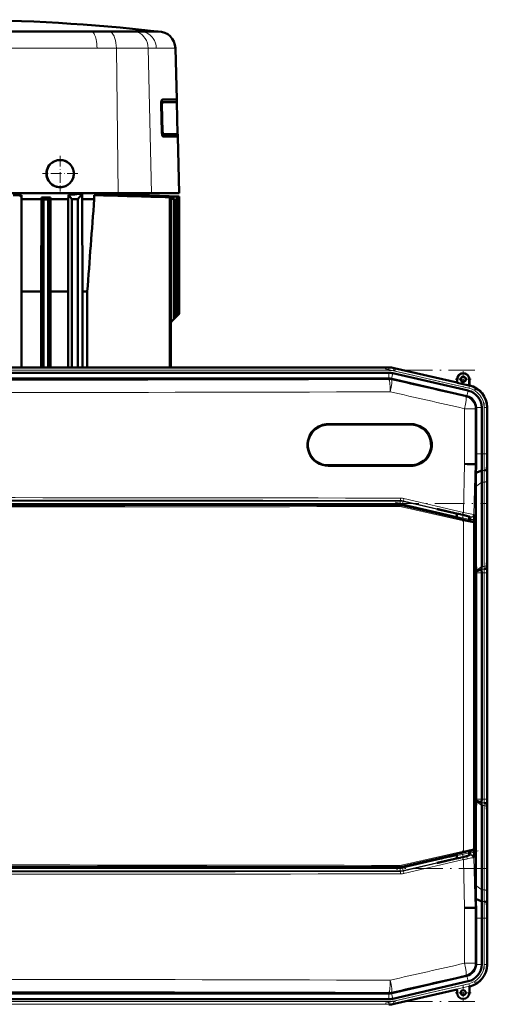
# Model space of a CAD drawing. Extents: x -1351 to 1763, y -1300 to 640.
# Tile 35 of 90: x -1043 to -853, y 241 to 640. Entities that reach past the tile are written whole.
import ezdxf

# ---------------------------------------------------------------- set-up
doc = ezdxf.new("R2010")
doc.units = 0
doc.linetypes.add('DASHDOT', pattern=[18.5, 12, -3, 0.5, -3])

msp = doc.modelspace()

# ---------------------------------------------------------------- linework, layer by layer
at = {"color": 7, "lineweight": 50}
for p, q in [((-987.68, 635.62), (-1067.63, 635.62)), ((-1014.29, 635.62), (-1051.87, 635.62)), ((-1007.26, 635.62), (-1014.29, 635.62)), ((-1003.59, 635.62), (-1007.26, 635.62)), ((-1001.4, 635.62), (-1003.59, 635.62)), ((-1001.38, 635.62), (-1001.4, 635.62)), ((-997.48, 635.62), (-1001.38, 635.62)), ((-994.56, 635.62), (-997.48, 635.62)), ((-989.6, 635.62), (-994.56, 635.62)), ((-988.98, 635.62), (-989.6, 635.62)), ((-987.17, 635.62), (-988.98, 635.62)), ((-987.63, 635.62), (-987.68, 635.62)), ((-979.63, 607.94), (-980.17, 628.8)), ((-985.43, 607.94), (-985.48, 607.94)), ((-979.62, 607.94), (-985.43, 607.94)), ((-979.62, 607.94), (-979.59, 606.94)), ((-985.99, 605.94), (-985.69, 594.94)), ((-985.65, 594.94), (-985.94, 605.94)), ((-985.37, 594.94), (-985.65, 605.94)), ((-979.74, 606.94), (-985.4, 606.94)), ((-979.59, 606.94), (-979.74, 606.94)), ((-979.26, 593.94), (-979.6, 606.94)), ((-985.07, 592.94), (-985.04, 592.94)), ((-979.4, 593.94), (-985.06, 593.94)), ((-979.22, 592.94), (-985.04, 592.94)), ((-979.25, 593.94), (-979.4, 593.94)), ((-979.25, 593.94), (-979.22, 592.94)), ((-978.63, 569.94), (-979.23, 592.94)), ((-1026.96, 583.47), (-1026.93, 583.47)), ((-1003.44, 569.94), (-1067.63, 569.94)), ((-1046.03, 569.19), (-1042.7, 569.19)), ((-1042.7, 569.19), (-1042.7, 567.54)), ((-1042.7, 567.54), (-1034.53, 567.54)), ((-1042.7, 563.79), (-1042.7, 567.54)), ((-1034.6, 530.04), (-1034.53, 567.54)), ((-1034.53, 568.19), (-1030.93, 568.19)), ((-1034.53, 568.19), (-1034.53, 567.54)), ((-1033.76, 567.48), (-1033.76, 499.29)), ((-1033.76, 567.48), (-1031.76, 567.46)), ((-1031.76, 567.46), (-1031.76, 499.29)), ((-1030.93, 568.19), (-1030.93, 567.54)), ((-1030.84, 530.04), (-1030.93, 567.54)), ((-1030.93, 567.54), (-1023.64, 567.54)), ((-1023.61, 569.37), (-1023.64, 567.22)), ((-1023.61, 569.37), (-1022.23, 567.54)), ((-1022.23, 567.54), (-1019.73, 567.54)), ((-1022.23, 499.29), (-1022.23, 567.54)), ((-1021.2, 569.5), (-1021.13, 569.5)), ((-1020.93, 569.52), (-1020.81, 569.58)), ((-1020.84, 569.94), (-1020.81, 569.58)), ((-1018.08, 569.75), (-1019.73, 567.54)), ((-1019.73, 499.29), (-1019.73, 567.54)), ((-1018.08, 567.54), (-1018.08, 569.75)), ((-1018.08, 567.54), (-1013.14, 567.54)), ((-1017.92, 530.04), (-1018.08, 567.54)), ((-1013.14, 569.19), (-1009.79, 569.19)), ((-1013.14, 569.19), (-1013.14, 567.54)), ((-1004.53, 569.19), (-1004.53, 569.04)), ((-1004.53, 569.19), (-1002.57, 569.19)), ((-995.36, 569.94), (-1003.44, 569.94)), ((-999.02, 569.19), (-997.9, 569.19)), ((-999.02, 569.19), (-999.02, 569.08)), ((-979.46, 568.57), (-997.9, 569.19)), ((-995.84, 569.19), (-995.33, 569.19)), ((-978.9, 568.61), (-995.84, 569.19)), ((-995.84, 569.19), (-995.84, 569.12)), ((-989.85, 569.94), (-995.36, 569.94)), ((-978.82, 568.62), (-995.33, 569.19)), ((-994.65, 569.19), (-994.63, 569.19)), ((-978.63, 568.63), (-994.65, 569.19)), ((-994.65, 569.19), (-994.65, 569.17)), ((-994.63, 569.94), (-994.63, 569.19)), ((-994.63, 569.19), (-978.63, 568.63)), ((-978.63, 569.94), (-989.85, 569.94)), ((-982.1, 568.36), (-982.42, 568.34)), ((-982.42, 568.34), (-982.42, 499.29)), ((-982.1, 568.36), (-982.1, 499.29)), ((-982.1, 567.69), (-980.55, 567.63)), ((-982.1, 567.68), (-980.78, 567.63)), ((-980.55, 567.63), (-980.78, 567.63)), ((-980.78, 567.63), (-980.78, 518.89)), ((-980.55, 567.63), (-980.55, 519.12)), ((-979.61, 568.55), (-979.46, 568.57)), ((-979.61, 568.55), (-979.61, 520.06)), ((-979.46, 568.57), (-979.46, 520.21)), ((-978.82, 568.62), (-978.9, 568.61)), ((-978.9, 568.61), (-978.9, 520.77)), ((-978.82, 568.62), (-978.82, 520.85)), ((-978.63, 568.63), (-978.63, 568.63)), ((-978.63, 568.63), (-978.63, 521.04)), ((-978.63, 568.63), (-978.63, 521.04)), ((-1042.7, 563.79), (-1042.7, 499.29)), ((-1023.64, 567.22), (-1023.77, 530.04)), ((-1042.7, 530.04), (-1034.6, 530.04)), ((-1034.6, 530.04), (-1034.6, 499.29)), ((-1030.84, 530.04), (-1023.77, 530.04)), ((-1030.84, 530.04), (-1030.84, 499.29)), ((-1023.77, 499.29), (-1023.77, 530.04)), ((-1017.92, 530.04), (-1015.94, 530.04)), ((-1017.92, 499.29), (-1017.92, 530.04)), ((-1015.94, 530.04), (-1015.94, 499.29)), ((-979.61, 520.06), (-980.55, 519.12)), ((-979.61, 520.06), (-979.46, 520.21)), ((-978.9, 520.77), (-979.46, 520.21)), ((-978.9, 520.77), (-978.82, 520.85)), ((-978.63, 521.04), (-978.82, 520.85)), ((-978.63, 521.04), (-978.63, 521.04)), ((-982.1, 517.07), (-982.1, 499.29)), ((-980.78, 518.89), (-981.35, 518.32)), ((-980.78, 518.89), (-980.55, 519.12)), ((-893.5, 499.29), (-1241.56, 499.29)), ((-908.5, 499.29), (-1221.29, 499.29)), ((-908.5, 497.11), (-1221.29, 497.11)), ((-908.5, 499.29), (-893.5, 499.29)), ((-908.5, 497.11), (-893.5, 497.11)), ((-891.91, 496.92), (-861.34, 489.87)), ((-891.42, 499.05), (-865.85, 493.15)), ((-891.42, 499.05), (-865.85, 493.15)), ((-1241.54, 494.82), (-893.53, 494.82)), ((-893.53, 494.82), (-893.5, 494.82)), ((-862.03, 487.68), (-892.4, 494.69)), ((-865.85, 493.15), (-865.85, 494.49)), ((-865.78, 493.06), (-865.85, 493.15)), ((-865.78, 493.06), (-865.78, 494.49)), ((-865.78, 493.06), (-860.92, 491.94)), ((-860.92, 494.49), (-860.92, 491.94)), ((-860.92, 491.94), (-860.85, 491.99)), ((-860.85, 494.49), (-860.85, 491.99)), ((-860.85, 491.99), (-860.65, 491.95)), ((-858.15, 482.81), (-858.16, 482.98)), ((-858.15, 482.81), (-858.15, 464.18)), ((-855.87, 482.98), (-855.87, 464.18)), ((-853.68, 483.19), (-853.68, 464.18)), ((-853.68, 482.98), (-853.68, 464.18)), ((-918.16, 476.08), (-884.66, 476.08)), ((-884.66, 459.58), (-918.16, 459.58)), ((-858.83, 460.05), (-858.48, 460.05)), ((-858.14, 460.04), (-858.48, 460.05)), ((-853.66, 460.04), (-853.83, 457.85)), ((-855.83, 457.45), (-858.21, 456.46)), ((-853.68, 457.11), (-853.68, 422.97)), ((-853.68, 457.11), (-853.68, 422.97)), ((-855.87, 452.69), (-855.87, 418.55)), ((-858.25, 420.04), (-858.25, 451)), ((-889.42, 443.57), (-1245.63, 443.57)), ((-888.3, 443.44), (-865.97, 438.29)), ((-866.73, 440.11), (-873.98, 441.79)), ((-873.59, 441.79), (-873.98, 441.79)), ((-873.59, 441.79), (-866.73, 440.21)), ((-866.73, 440.21), (-865.32, 439.87)), ((-866.73, 440.11), (-866.73, 440.21)), ((-865.97, 439.94), (-866.73, 440.11)), ((-865.97, 440.03), (-865.97, 438.21)), ((-865.32, 439.87), (-864.61, 439.71)), ((-864.61, 439.71), (-864.47, 439.68)), ((-864.47, 439.68), (-863.48, 439.46)), ((-860.98, 438.85), (-860.98, 437.06)), ((-860.98, 437.14), (-860.87, 437.11)), ((-860.87, 437.11), (-860.3, 436.96)), ((-860.3, 436.96), (-859.28, 436.73)), ((-858.91, 437.77), (-858.94, 436.46)), ((-858.89, 436.24), (-858.89, 303.86)), ((-858.89, 420.05), (-858.25, 420.04)), ((-858.17, 416.92), (-858.25, 420.04)), ((-853.7, 420.04), (-853.88, 417.85)), ((-858.16, 416.5), (-858.17, 416.92)), ((-855.87, 417.45), (-858.16, 416.5)), ((-858.15, 415.9), (-858.16, 416.5)), ((-858.15, 324.18), (-858.15, 415.9)), ((-855.87, 415.9), (-855.87, 324.18)), ((-853.68, 415.9), (-853.68, 324.18)), ((-853.68, 415.9), (-853.68, 324.18)), ((-858.15, 324.18), (-858.16, 323.58)), ((-858.89, 320.03), (-858.25, 320.04)), ((-858.17, 323.16), (-858.25, 320.04)), ((-858.25, 320.04), (-858.25, 289.07)), ((-858.16, 323.58), (-858.17, 323.16)), ((-855.87, 322.63), (-858.16, 323.58)), ((-855.87, 287.39), (-855.87, 321.53)), ((-853.7, 320.04), (-853.88, 322.23)), ((-853.68, 282.97), (-853.68, 317.11)), ((-853.68, 282.97), (-853.68, 317.11)), ((-858.91, 302.31), (-858.94, 303.64)), ((-865.97, 301.81), (-888.3, 296.65)), ((-866.73, 299.96), (-873.98, 298.29)), ((-873.59, 298.29), (-866.73, 299.87)), ((-866.73, 299.87), (-865.32, 300.2)), ((-865.97, 300.14), (-866.73, 299.96)), ((-866.73, 299.96), (-866.73, 299.87)), ((-865.97, 301.88), (-865.97, 300.05)), ((-865.32, 300.2), (-864.61, 300.37)), ((-864.61, 300.37), (-864.47, 300.39)), ((-864.47, 300.39), (-863.48, 300.62)), ((-860.98, 301.23), (-860.98, 303.03)), ((-860.87, 302.98), (-860.98, 302.96)), ((-860.3, 303.13), (-860.87, 302.98)), ((-859.28, 303.37), (-860.3, 303.13)), ((-1245.63, 296.52), (-889.42, 296.52)), ((-873.59, 298.29), (-873.98, 298.29)), ((-858.48, 280.03), (-858.83, 280.02)), ((-858.14, 280.04), (-858.48, 280.03)), ((-855.83, 282.63), (-858.21, 283.62)), ((-858.21, 283.62), (-858.18, 281.85)), ((-858.18, 281.85), (-858.14, 280.04)), ((-853.66, 280.04), (-853.83, 282.23)), ((-858.15, 257.27), (-858.15, 275.9)), ((-855.87, 257.1), (-855.87, 275.9)), ((-853.68, 256.89), (-853.68, 275.9)), ((-853.68, 257.09), (-853.68, 275.9)), ((-858.15, 257.27), (-858.16, 257.1)), ((-862.03, 252.4), (-892.4, 245.39)), ((-891.91, 243.15), (-861.34, 250.21)), ((-860.85, 248.08), (-860.65, 248.13)), ((-860.85, 245.58), (-860.85, 248.08)), ((-1241.54, 245.26), (-893.53, 245.26)), ((-893.53, 245.26), (-893.5, 245.26)), ((-891.42, 241.03), (-865.85, 246.93)), ((-865.85, 246.93), (-865.85, 245.58)), ((-908.5, 242.97), (-1221.29, 242.97)), ((-908.5, 242.97), (-893.5, 242.97))]:
    msp.add_line(p, q, dxfattribs=at)
at = {"color": 7, "lineweight": 18}
for p, q in [((-1012, 628.8), (-1051.38, 628.8)), ((-1004.13, 628.8), (-1012, 628.8)), ((-996.45, 628.8), (-1004.13, 628.8)), ((-1004.13, 628.8), (-1003.44, 569.94)), ((-996.4, 628.8), (-996.45, 628.8)), ((-991.22, 628.8), (-996.4, 628.8)), ((-987.95, 628.8), (-991.22, 628.8)), ((-991.22, 628.8), (-989.85, 569.94)), ((-980.17, 628.8), (-987.95, 628.8)), ((-985.99, 605.94), (-985.94, 605.94)), ((-985.65, 594.94), (-985.69, 594.94)), ((-1021.3, 569.94), (-1021.3, 569.5)), ((-1020.93, 569.52), (-1020.93, 569.94)), ((-984.19, 568.6), (-984.45, 568.58)), ((-1241.56, 499.1), (-893.5, 499.1)), ((-1241.56, 498.11), (-893.5, 498.11)), ((-893.5, 499.1), (-893.5, 499.29)), ((-893.5, 499.1), (-893.5, 498.11)), ((-893.5, 494.82), (-893.5, 497.11)), ((-892.43, 494.69), (-891.91, 496.92)), ((-891.46, 498.87), (-891.69, 497.9)), ((-891.69, 497.9), (-861.06, 490.83)), ((-891.46, 498.87), (-891.42, 499.05)), ((-891.46, 498.87), (-860.84, 491.8)), ((-893.57, 494.39), (-893.53, 494.82)), ((-892.4, 494.69), (-892.45, 494.26)), ((-865.78, 494.49), (-865.85, 494.49)), ((-860.84, 491.8), (-861.06, 490.83)), ((-860.92, 494.49), (-860.85, 494.49)), ((-860.84, 491.8), (-860.65, 491.95)), ((-862.35, 487.42), (-862.03, 487.68)), ((-861.86, 487.63), (-861.34, 489.87)), ((-862.78, 460.11), (-862.78, 482.55)), ((-858.48, 482.55), (-862.78, 482.55)), ((-858.15, 482.81), (-858.48, 482.55)), ((-858.48, 482.55), (-858.48, 460.05)), ((-858.16, 482.98), (-855.87, 482.98)), ((-854.87, 483.04), (-854.87, 464.18)), ((-854.87, 483.04), (-853.87, 483.04)), ((-853.68, 483.19), (-853.87, 483.04)), ((-853.87, 483.04), (-853.87, 464.18)), ((-884.6, 476.58), (-918.11, 476.58)), ((-858.15, 464.18), (-855.87, 464.18)), ((-855.87, 464.18), (-854.87, 464.18)), ((-853.87, 464.18), (-854.87, 464.18)), ((-853.87, 464.18), (-853.68, 464.18)), ((-863.29, 440.49), (-862.78, 460.11)), ((-858.48, 460.05), (-859.01, 439.61)), ((-918.11, 459.08), (-884.6, 459.08)), ((-854.83, 457.45), (-855.83, 457.45)), ((-855.87, 452.69), (-858.25, 451)), ((-854.87, 452.69), (-855.87, 452.69)), ((-854.87, 452.69), (-854.87, 418.55)), ((-853.87, 453.37), (-853.87, 419.23)), ((-1246.16, 445.06), (-888.9, 445.06)), ((-888.9, 444.06), (-1246.16, 444.06)), ((-889.44, 443.36), (-889.42, 443.57)), ((-888.9, 445.06), (-888.87, 445.27)), ((-888.9, 444.06), (-888.9, 445.06)), ((-888.3, 443.44), (-888.32, 443.24)), ((-888, 443.95), (-887.77, 444.93)), ((-865.97, 438.87), (-888, 443.95)), ((-887.75, 445.14), (-887.77, 444.93)), ((-887.77, 444.93), (-865.97, 439.89)), ((-863.66, 439.52), (-887.75, 445.14)), ((-887.4, 446.11), (-863.29, 440.49)), ((-863.25, 437.01), (-888.37, 442.75)), ((-888.32, 443.24), (-863.21, 437.5)), ((-859.01, 439.61), (-858.89, 439.49)), ((-863.25, 303.08), (-863.25, 437.01)), ((-860.98, 438.74), (-860.11, 438.54)), ((-860.34, 437.57), (-860.98, 437.72)), ((-860.34, 437.57), (-860.11, 438.54)), ((-860.11, 438.54), (-860.24, 438.66)), ((-859.33, 436.68), (-859.28, 436.73)), ((-858.89, 436.24), (-858.95, 436.2)), ((-858.95, 436.2), (-858.95, 303.9)), ((-853.7, 420.04), (-853.66, 420.04)), ((-855.87, 418.55), (-858.17, 416.92)), ((-855.87, 415.9), (-858.15, 415.9)), ((-854.87, 418.55), (-855.87, 418.55)), ((-854.87, 417.45), (-855.87, 417.45)), ((-854.87, 415.9), (-855.87, 415.9)), ((-854.87, 415.9), (-853.87, 415.9)), ((-854.87, 415.9), (-854.87, 324.18)), ((-853.68, 415.9), (-853.87, 415.9)), ((-853.87, 415.9), (-853.87, 324.18)), ((-855.87, 324.18), (-858.15, 324.18)), ((-854.87, 324.18), (-855.87, 324.18)), ((-854.87, 324.18), (-853.87, 324.18)), ((-853.68, 324.18), (-853.87, 324.18)), ((-855.87, 321.53), (-858.17, 323.16)), ((-854.87, 322.63), (-855.87, 322.63)), ((-854.87, 321.53), (-855.87, 321.53)), ((-854.87, 287.39), (-854.87, 321.53)), ((-853.87, 286.71), (-853.87, 320.85)), ((-853.66, 320.04), (-853.7, 320.04)), ((-858.95, 303.9), (-858.89, 303.86)), ((-888.37, 297.35), (-863.25, 303.08)), ((-863.21, 302.6), (-888.32, 296.86)), ((-888, 296.12), (-865.97, 301.21)), ((-865.97, 300.18), (-887.77, 295.15)), ((-887.75, 294.94), (-863.66, 300.56)), ((-860.98, 302.36), (-860.34, 302.51)), ((-860.11, 301.54), (-860.98, 301.34)), ((-860.34, 302.51), (-860.11, 301.54)), ((-860.24, 301.42), (-860.11, 301.54)), ((-859.28, 303.37), (-859.33, 303.41)), ((-858.89, 300.59), (-859.01, 300.47)), ((-859.01, 300.47), (-858.48, 280.03)), ((-1246.16, 296.02), (-888.9, 296.02)), ((-889.42, 296.52), (-889.44, 296.73)), ((-888.9, 296.02), (-888.9, 295.02)), ((-888.3, 296.65), (-888.32, 296.86)), ((-888, 296.12), (-887.77, 295.15)), ((-863.29, 299.59), (-887.4, 293.97)), ((-862.78, 279.97), (-863.29, 299.59)), ((-888.9, 295.02), (-1246.16, 295.02)), ((-888.9, 295.02), (-888.87, 294.81)), ((-887.75, 294.94), (-887.77, 295.15)), ((-855.87, 287.39), (-858.25, 289.07)), ((-854.87, 287.39), (-855.87, 287.39)), ((-862.78, 257.53), (-862.78, 279.97)), ((-858.48, 280.03), (-858.48, 257.53)), ((-854.83, 282.63), (-855.83, 282.63)), ((-858.15, 275.9), (-855.87, 275.9)), ((-855.87, 275.9), (-854.87, 275.9)), ((-853.87, 275.9), (-854.87, 275.9)), ((-854.87, 257.04), (-854.87, 275.9)), ((-853.87, 275.9), (-853.68, 275.9)), ((-853.87, 257.04), (-853.87, 275.9)), ((-862.78, 257.53), (-858.48, 257.53)), ((-858.15, 257.27), (-858.48, 257.53)), ((-858.16, 257.1), (-855.87, 257.1)), ((-853.87, 257.04), (-854.87, 257.04)), ((-853.87, 257.04), (-853.68, 256.89)), ((-862.35, 252.66), (-862.03, 252.4)), ((-861.86, 252.45), (-861.34, 250.21)), ((-891.69, 242.18), (-861.06, 249.25)), ((-891.46, 241.21), (-860.84, 248.28)), ((-861.06, 249.25), (-860.84, 248.28)), ((-860.65, 248.13), (-860.84, 248.28)), ((-893.57, 245.69), (-893.53, 245.26)), ((-893.5, 245.26), (-893.5, 242.97)), ((-892.4, 245.39), (-892.45, 245.82)), ((-892.43, 245.39), (-891.91, 243.15)), ((-1241.56, 241.97), (-893.5, 241.97)), ((-1241.56, 240.97), (-893.5, 240.97)), ((-893.5, 240.97), (-893.5, 241.97)), ((-893.5, 240.97), (-893.5, 240.79)), ((-891.46, 241.21), (-891.69, 242.18)), ((-891.46, 241.21), (-891.42, 241.03))]:
    msp.add_line(p, q, dxfattribs=at)
at = {"color": 7, "linetype": 'DASHDOT', "lineweight": 18, "ltscale": 0.018166}
msp.add_line((-985.34, 605.94), (-986.07, 605.94), dxfattribs=at)
at = {"color": 7, "linetype": 'DASHDOT', "lineweight": 18, "ltscale": 0.019647}
msp.add_line((-984.97, 594.94), (-985.76, 594.94), dxfattribs=at)
at = {"color": 7, "linetype": 'DASHDOT', "lineweight": 18, "ltscale": 0.360159}
for p, q in [((-1026.96, 585.14), (-1026.96, 570.73)), ((-1019.75, 577.93), (-1034.16, 577.93))]:
    msp.add_line(p, q, dxfattribs=at)
at = {"color": 7, "linetype": 'DASHDOT', "lineweight": 18, "ltscale": 0.357498}
for p, q in [((-1026.93, 585.09), (-1026.93, 570.79)), ((-1019.78, 577.94), (-1034.08, 577.94))]:
    msp.add_line(p, q, dxfattribs=at)
at = {"color": 7, "linetype": 'DASHDOT', "lineweight": 18}
for p, q in [((-1276.37, 498.11), (-858.69, 498.11)), ((-895.01, 498.67), (-857.74, 490.06)), ((-854.87, 484.92), (-854.87, 462.3)), ((-1281.89, 444.06), (-853.17, 444.06)), ((-891.02, 444.65), (-857.32, 436.87)), ((-854.87, 425.07), (-854.87, 315.01)), ((-857.32, 303.21), (-891.02, 295.43)), ((-853.17, 296.02), (-1281.89, 296.02)), ((-854.87, 277.78), (-854.87, 255.15)), ((-895.01, 241.41), (-857.74, 250.02)), ((-1276.37, 241.97), (-858.69, 241.97))]:
    msp.add_line(p, q, dxfattribs=at)
at = {"color": 7, "linetype": 'DASHDOT', "lineweight": 18, "ltscale": 0.1625}
for p, q in [((-863.35, 497.74), (-863.35, 491.24)), ((-860.1, 494.49), (-866.6, 494.49)), ((-863.35, 248.83), (-863.35, 242.33)), ((-860.1, 245.58), (-866.6, 245.58))]:
    msp.add_line(p, q, dxfattribs=at)
at = {"color": 7, "linetype": 'DASHDOT', "lineweight": 18, "ltscale": 0.08985}
msp.add_line((-863.48, 440.33), (-863.48, 436.73), dxfattribs=at)
at = {"color": 7, "linetype": 'DASHDOT', "lineweight": 18, "ltscale": 0.019627}
msp.add_line((-863.48, 439.52), (-863.48, 438.74), dxfattribs=at)
at = {"color": 7, "linetype": 'DASHDOT', "lineweight": 18, "ltscale": 0.089713}
msp.add_line((-863.48, 303.34), (-863.48, 299.75), dxfattribs=at)
at = {"color": 7, "linetype": 'DASHDOT', "lineweight": 18, "ltscale": 0.019614}
msp.add_line((-863.48, 300.56), (-863.48, 301.34), dxfattribs=at)
at = {"color": 7, "lineweight": 18}
for points in [[(-1014.29, 635.62), (-1013.98, 635.55), (-1013.67, 635.36), (-1013.38, 635.04), (-1013.15, 634.7), (-1012.95, 634.3), (-1012.6, 633.36), (-1012.34, 632.3), (-1012.2, 631.48), (-1012.09, 630.64), (-1012.02, 629.73), (-1012, 628.8)], [(-1007.26, 635.62), (-1007.02, 635.6), (-1006.78, 635.54), (-1006.54, 635.43), (-1006.31, 635.29), (-1005.87, 634.89), (-1005.58, 634.53), (-1005.33, 634.12), (-1005.08, 633.63), (-1004.86, 633.09), (-1004.51, 631.97), (-1004.31, 630.95), (-1004.18, 629.89), (-1004.13, 628.8)], [(-997.48, 635.62), (-996.75, 635.57), (-996.04, 635.43), (-995.34, 635.2), (-994.68, 634.88), (-994.25, 634.62), (-993.84, 634.32), (-993.46, 633.98), (-993.1, 633.62), (-992.46, 632.81), (-991.95, 631.9), (-991.56, 630.91), (-991.32, 629.87), (-991.22, 628.8)], [(-994.56, 635.62), (-993.79, 635.57), (-993.03, 635.43), (-992.3, 635.2), (-991.59, 634.88), (-991, 634.52), (-990.44, 634.1), (-989.93, 633.62), (-989.58, 633.23), (-989.26, 632.81), (-988.97, 632.36), (-988.71, 631.89), (-988.31, 630.91), (-988.05, 629.87), (-987.95, 628.8)], [(-860.24, 438.66), (-860.24, 438.66), (-860.26, 438.67), (-860.38, 438.71), (-862.05, 439.14), (-863.66, 439.52)], [(-863.29, 440.49), (-859.86, 439.81), (-859.07, 439.63), (-859.02, 439.61), (-859.01, 439.61)], [(-858.95, 436.2), (-858.95, 436.19), (-858.96, 436.19), (-859.06, 436.2), (-859.81, 436.33), (-863.25, 437.01)], [(-863.21, 437.5), (-860.91, 436.99), (-859.53, 436.7), (-859.36, 436.68), (-859.34, 436.68), (-859.33, 436.68), (-859.33, 436.68)], [(-863.25, 303.08), (-859.75, 303.78), (-859.07, 303.89), (-858.97, 303.9), (-858.95, 303.9), (-858.95, 303.9), (-858.95, 303.9)], [(-859.33, 303.41), (-859.34, 303.41), (-859.35, 303.41), (-859.42, 303.41), (-860.07, 303.29), (-863.21, 302.6)], [(-860.52, 301.33), (-860.28, 301.4), (-860.24, 301.42), (-860.24, 301.42)], [(-859.01, 300.47), (-859.02, 300.47), (-859.06, 300.45), (-859.36, 300.38)]]:
    msp.add_lwpolyline(points, dxfattribs=at)
at = {"color": 7, "lineweight": 50}
for points in [[(-985.99, 605.94), (-985.95, 606.86), (-985.86, 607.36), (-985.71, 607.74), (-985.64, 607.85), (-985.56, 607.91), (-985.48, 607.94)], [(-985.94, 605.94), (-985.93, 606.56), (-985.86, 607.13), (-985.79, 607.44), (-985.69, 607.68), (-985.59, 607.85), (-985.48, 607.93), (-985.43, 607.94)], [(-985.65, 605.94), (-985.61, 606.54), (-985.53, 606.81), (-985.48, 606.89), (-985.43, 606.93), (-985.4, 606.94)], [(-985.07, 592.94), (-985.18, 592.97), (-985.28, 593.08), (-985.38, 593.25), (-985.49, 593.55), (-985.58, 593.91), (-985.66, 594.41), (-985.69, 594.94)], [(-985.04, 592.94), (-985.14, 592.97), (-985.25, 593.08), (-985.34, 593.25), (-985.49, 593.67), (-985.59, 594.19), (-985.65, 594.94)], [(-985.06, 593.94), (-985.12, 593.96), (-985.15, 593.99), (-985.21, 594.09), (-985.32, 594.47), (-985.37, 594.94)], [(-1021.13, 569.5), (-1020.97, 569.51), (-1020.94, 569.51), (-1020.93, 569.52)], [(-863.48, 439.46), (-862.03, 439.11), (-861.06, 438.87), (-860.9, 438.82), (-860.88, 438.81), (-860.88, 438.81)], [(-865.97, 438.21), (-865.97, 438.21), (-865.97, 438.21), (-865.94, 438.2), (-865.57, 438.1), (-862.57, 437.38), (-861.03, 437.06), (-860.99, 437.06), (-860.99, 437.06), (-860.98, 437.06)], [(-860.88, 438.81), (-860.88, 438.81), (-860.88, 438.81), (-860.89, 438.81), (-860.98, 438.82)], [(-862.92, 302.63), (-865.08, 302.12), (-865.87, 301.92), (-865.96, 301.89), (-865.97, 301.88), (-865.97, 301.88)], [(-863.48, 300.62), (-862.03, 300.97), (-861.06, 301.21), (-860.9, 301.26), (-860.88, 301.27), (-860.88, 301.27)], [(-860.98, 303.03), (-860.99, 303.04), (-860.99, 303.04), (-861, 303.04), (-861.1, 303.02), (-861.94, 302.85), (-862.92, 302.63)], [(-860.88, 301.27), (-860.88, 301.27), (-860.88, 301.27), (-860.89, 301.27), (-860.98, 301.26)]]:
    msp.add_lwpolyline(points, dxfattribs=at)
for centre, radius in [((-1026.93, 577.94), 5.5), ((-863.35, 494.49), 1.07), ((-863.35, 494.49), 1), ((-863.35, 245.58), 1)]:
    msp.add_circle(centre, radius, dxfattribs=at)
for centre, radius, start, end in [((-1072.43, -115.03), 755.42, 83.55862, 89.63619), ((-987.17, 628.62), 7, 1.4987, 90.0013), ((-1026.96, 577.93), 5.54, 90.0491, 270.2725), ((-1026.96, 577.93), 5.54, 283.4393, 89.6632), ((-1026.96, 577.94), 5.55, 270.2997, 283.3917), ((-997.71, 520.81), 66.07, 132.9181, 133.7258), ((-1069.87, 529.35), 52.51, 46.5521, 47.6968), ((-1010.82, 544.6), 31, 130.4369, 132.4815), ((-1051.11, 1108.64), 539.97, 272.9202, 273.176), ((-1029.45, 571.33), 8.16, 346.9283, 350.1681), ((-1046.72, 1013.37), 444.55, 273.3417, 273.6945), ((-19842.96, 1955.47), 18880.9, 355.670276, 355.784391), ((-1184.56, -6112.03), 6683.43, 88.266781, 88.530248), ((-1278.67, -8810.51), 9383.56, 88.188848, 88.357977), ((-1306.52, -9599), 10172.68, 88.185645, 88.298821), ((-1512.12, -15480.69), 16057.97, 88.115997, 88.181601), ((-1677.45, -20326.45), 20906.66, 88.087188, 88.140402), ((-984.48, 567.56), 1.02, 57.3221, 88.2145), ((-984.23, 567.6), 1, 53.901, 88.1255), ((-979.23, 516.2), 3, 135, 163.1036), ((-893.5, 490.04), 9.25, 77.0008, 89.9996), ((-893.5, 490.04), 9.25, 77.0007, 89.9996), ((-893.5, 490.04), 7.06, 77.0006, 89.9996), ((-863.35, 494.49), 2.5, 0, 180), ((-863.35, 494.49), 2.43, 360, 180), ((-862.93, 482.98), 9.25, 359.9943, 77.0057), ((-862.67, 483.19), 8.99, 359.9916, 77.0084), ((-863.16, 482.8), 5.01, 2.1031, 74.9072), ((-862.93, 482.98), 7.06, 359.9966, 77.0032), ((-918.16, 467.83), 8.25, 90, 134.9612), ((-884.66, 467.83), 8.25, 314.9294, 90), ((-918.16, 467.83), 8.25, 134.9699, 270), ((-165.66, 464.16), 692.49, 179.99805, 180.34055), ((-285.62, 464.04), 570.24, 179.9861, 180.6624), ((-506.1, 464.09), 347.59, 179.9856, 180.6685), ((-884.66, 467.83), 8.25, 270, 314.9153), ((-878.28, -746.69), 1206.9, 89.07649, 89.26402), ((-247.37, 447.2), 610.9, 178.79561, 179.13148), ((-646.46, 456.86), 207.22, 179.1215, 179.9313), ((-466.79, 450.54), 391.46, 179.1331, 179.9319), ((-516.09, 452.29), 339.78, 179.1293, 179.9319), ((-919.41, 439.3), 60.52, 358.5511, 0.1764), ((-859.39, 436.24), 0.5, 359.998, 77.002), ((-1066.1, 423.21), 212.42, 359.1437, 359.9337), ((-1211.4, 415.98), 357.71, 359.9872, 0.6507), ((-646.32, 423.22), 207.36, 180.0695, 180.8788), ((-506.6, 415.99), 347.08, 179.3309, 180.0147), ((-935.69, 418.64), 79.82, 359.1476, 359.9359), ((-990.66, 415.93), 134.79, 359.9876, 0.6479), ((-990.66, 324.15), 134.79, 359.3521, 0.0124), ((-1211.4, 324.1), 357.71, 359.3493, 0.0128), ((-506.6, 324.09), 347.08, 179.9853, 180.6691), ((-935.69, 321.44), 79.82, 0.0641, 0.8524), ((-1066.1, 316.86), 212.42, 0.0663, 0.8563), ((-646.32, 316.86), 207.36, 179.1212, 179.9305), ((-859.39, 303.86), 0.5, 282.998, 0.002), ((-919.41, 300.78), 60.52, 359.8196, 1.4448), ((-466.79, 289.54), 391.46, 180.0681, 180.8669), ((-516.09, 287.79), 339.78, 180.0681, 180.8707), ((-878.26, 1485.64), 1205.77, 270.73585, 270.92354), ((-165.67, 275.92), 692.49, 179.65945, 180.00195), ((-285.62, 276.04), 570.24, 179.3376, 180.0139), ((-646.46, 283.22), 207.22, 180.0687, 180.8785), ((-506.1, 275.98), 347.59, 179.3315, 180.0144), ((-863.16, 257.28), 5, 285.1029, 357.9073), ((-862.93, 257.1), 7.06, 282.9968, 0.0034), ((-862.67, 256.89), 8.99, 282.9916, 0.0084), ((-863.35, 245.58), 2.5, 180, 360), ((-893.5, 250.04), 7.06, 270.0004, 282.9994), ((-893.5, 250.04), 9.25, 270.0004, 282.9992), ((-893.5, 250.04), 9.25, 270.0004, 282.9993)]:
    msp.add_arc(centre, radius, start, end, dxfattribs=at)
at = {"color": 7, "lineweight": 18}
for centre, radius, start, end in [((-893.5, 490.04), 9.06, 77.0008, 89.9996), ((-893.5, 490.04), 8.06, 77.0006, 89.9996), ((-1067.53, 56143.43), 55649.31, 269.820896, 270.179106), ((11803.6, 56264.92), 57197.52, 257.175313, 257.206234), ((-862.86, 483.04), 8.99, 359.9997, 77.0003), ((-1067.53, 56518.69), 56029.56, 269.821504, 270.178498), ((11842.13, 56622.99), 57560.09, 257.2175922, 257.2484236), ((-862.86, 483.04), 7.99, 359.9916, 77.0084), ((-918.11, 467.83), 8.75, 89.9957, 134.9539), ((-884.59, 467.83), 8.75, 314.9196, 90.0213), ((-918.11, 467.83), 8.75, 134.9606, 270.0213), ((-285.76, 464.04), 569.11, 179.986, 180.6637), ((-319.89, 464.05), 533.98, 179.9859, 180.6653), ((-884.6, 467.83), 8.75, 269.9957, 314.9129), ((-515.73, 452.29), 339.14, 179.1277, 179.9318), ((-535.62, 452.99), 318.25, 179.1257, 179.9316), ((-1067.53, -83366.12), 83812.57, 89.8777831, 90.1222151), ((-1067.53, -83252.58), 83698.04, 89.8777011, 90.122297), ((-888.9, 440.05), 5, 77.0066, 89.9934), ((-888.9, 440.05), 4, 77.0047, 89.9953), ((-888.89, 440.27), 5, 76.8528, 89.8509), ((-888.76, 440.27), 5.99, 76.8712, 89.8909), ((-1067.53, 84228.62), 83785.95, 269.8781811, 270.1218207), ((-1067.53, 84171.72), 83728.55, 269.8781333, 270.1218617), ((-889.43, 438.36), 5, 77.1098, 90.1116), ((-889.37, 438.37), 4.49, 77.1108, 90.1395), ((-859.89, 439.52), 0.999, 256.9181, 358.54), ((-859.89, 439.52), 2, 256.9951, 299.3366), ((-859.45, 436.2), 0.5, 0.0159, 76.9841), ((-935.3, 418.64), 80.44, 359.1546, 359.9369), ((-991.03, 415.92), 136.17, 359.9884, 0.642), ((-955.13, 419.34), 101.27, 359.1557, 359.937), ((-1025.34, 415.93), 171.47, 359.9884, 0.6411), ((-991.03, 324.15), 136.17, 359.358, 0.0116), ((-1025.34, 324.15), 171.47, 359.3589, 0.0116), ((-935.3, 321.44), 80.44, 0.0631, 0.8454), ((-955.13, 320.74), 101.27, 0.063, 0.8443), ((-859.45, 303.9), 0.5, 283.0159, 359.9841), ((-909.75, 498.24), 202.98, 283.1255, 283.506), ((-920.23, 596.44), 302.27, 280.857, 281.1749), ((-889.32, 413.39), 115.71, 283.48, 284.0366), ((-880.49, 397.18), 99.08, 280.9623, 282.3111), ((-869.69, 335.16), 35.05, 283.9245, 285.1673), ((-859.89, 300.56), 2, 60.6635, 103.005), ((-859.89, 300.56), 0.999, 1.46, 103.0819), ((-1067.53, -83488.53), 83785.95, 89.8781793, 90.1218189), ((-1067.53, -83431.62), 83728.55, 89.8781383, 90.1218667), ((-889.43, 301.73), 5, 269.8884, 282.8902), ((-889.37, 301.72), 4.49, 269.8605, 282.8892), ((-888.9, 300.02), 4, 270.0047, 282.9953), ((-1067.53, 84106.2), 83812.57, 269.8777849, 270.1222169), ((-1067.53, 83992.66), 83698.04, 269.877703, 270.1222989), ((-888.89, 299.81), 5, 270.1491, 283.1472), ((-888.76, 299.81), 5.99, 270.1091, 283.1288), ((-515.73, 287.79), 339.14, 180.0682, 180.8723), ((-535.62, 287.09), 318.25, 180.0684, 180.8743), ((-285.76, 276.04), 569.11, 179.3363, 180.014), ((-319.89, 276.03), 533.98, 179.3347, 180.0141), ((11842.13, -55882.91), 57560.09, 102.7515764, 102.7824078), ((-862.86, 257.04), 7.99, 282.9916, 0.0084), ((-862.86, 257.04), 8.99, 282.9997, 0.0003), ((11803.6, -55524.84), 57197.52, 102.793766, 102.824687), ((-1067.53, -55778.61), 56029.56, 89.821502, 90.178496), ((-1067.53, -55403.36), 55649.31, 89.820894, 90.179104), ((-893.5, 250.04), 8.06, 270.0004, 282.9994), ((-893.5, 250.04), 9.06, 270.0004, 282.9992)]:
    msp.add_arc(centre, radius, start, end, dxfattribs=at)
for centre, major_axis, ratio, start_param, end_param in [((-893.57, 489.39), (4.97, -0.57), 0.999653, 1.457389, 1.684204), ((-893.57, 489.39), (0.02, -5), 0.119003, 1.570423, 3.115225), ((-893.57, 489.39), (-1.11, -4.88), 0.116076, 1.597214, 3.115235), ((-863.47, 482.55), (-1.11, -4.88), 0.136195, 1.601714, 3.115166), ((-863.47, 482.55), (3.11, -3.91), 0.999441, 0.899117, 2.242476), ((-918.16, 476.58), (0, -0.5), 0.101872, 0, 1.570796), ((-884.66, 476.58), (0, 0.5), 0.124719, 3.141593, 4.712389), ((-924.34, 474.02), (0.353, -0.354), 0.069254, 0.000014, 1.501741), ((-918.16, 459.08), (0, 0.5), 0.101872, 4.712389, 6.283185), ((-884.66, 459.08), (0, -0.5), 0.124719, 1.570796, 3.141593), ((-878.48, 461.64), (0.353, -0.354), 0.091666, 1.479613, 3.141593), ((-854.87, 453.4), (-1, 0), 0.707107, 1.570796, 3.106686), ((-888.87, 446.27), (0, -1), 0.121885, 0.017584, 1.571058), ((-887.53, 446.11), (-0.227, -0.974), 0.119647, 0.01758, 1.598677), ((-889.44, 442.86), (0.001, -0.5), 0.121453, 1.570537, 3.124009), ((-888.43, 442.75), (-0.111, -0.487), 0.119115, 1.598027, 3.124014), ((-863.43, 440.49), (-0.227, -0.974), 0.135666, 0.017616, 1.602449), ((-860.01, 439.63), (0.682, 0.732), 0.99939, 3.664878, 5.435811), ((-863.32, 437.01), (-0.111, -0.487), 0.135841, 1.601805, 3.123976), ((-854.87, 419.26), (-1, 0), 0.707107, 1.570796, 3.106686), ((-854.87, 320.82), (-1, 0), 0.707107, 3.176499, 4.712389), ((-863.43, 299.59), (0.227, -0.974), 0.135666, 1.539144, 3.123976), ((-863.32, 303.08), (0.111, -0.487), 0.135841, 0.017617, 1.539787), ((-862.12, 299.9), (0.234, -0.972), 0.460439, 1.469807, 3.121928), ((-860.29, 300.36), (0.266, -0.964), 0.924796, 1.34401, 3.095701), ((-860.01, 300.45), (-0.682, 0.732), 0.99939, 3.988967, 5.7599), ((-889.44, 297.23), (-0.001, -0.5), 0.121453, 0.017583, 1.571056), ((-888.43, 297.35), (0.111, -0.487), 0.119115, 0.017578, 1.543566), ((-888.9, 300.02), (4.97, 0.57), 0.999846, 4.59896, 4.825818), ((-888.87, 293.81), (0, -1), 0.121885, 1.570535, 3.124008), ((-887.53, 293.97), (0.227, -0.974), 0.119647, 1.542916, 3.124013), ((-854.87, 286.68), (-1, 0), 0.707107, 3.176499, 4.712389), ((-863.47, 257.53), (1.11, -4.88), 0.136195, 0.026426, 1.539879), ((-863.47, 257.53), (-3.11, -3.91), 0.999441, 0.899117, 2.242476), ((-893.57, 250.69), (-0.02, -5), 0.119003, 0.026367, 1.57117), ((-893.57, 250.69), (1.11, -4.88), 0.116076, 0.026358, 1.544378), ((-893.57, 250.69), (-4.97, -0.57), 0.999653, 1.457389, 1.684204)]:
    msp.add_ellipse(centre, major_axis=major_axis, ratio=ratio, start_param=start_param, end_param=end_param, dxfattribs=at)
at = {"color": 7, "lineweight": 50}
for centre, major_axis, ratio, start_param, end_param in [((-893.53, 489.82), (4.97, -0.57), 0.999653, 1.457389, 1.679108), ((-863.15, 482.81), (-3.11, 3.91), 0.999441, 5.34848, 5.384068), ((-854.83, 457.86), (1, 0), 0.414186, 4.715241, 6.251123), ((-889.42, 438.57), (4.97, -0.57), 0.999846, 1.457367, 1.684225), ((-854.88, 417.87), (1, 0), 0.414343, 4.715179, 6.251104), ((-854.88, 322.21), (1, 0), 0.414215, 0.032067, 1.567956), ((-889.42, 301.52), (4.97, 0.57), 0.999846, 4.59896, 4.825818), ((-854.83, 282.21), (1, 0), 0.414215, 0.032067, 1.567956), ((-863.15, 257.27), (-3.11, -3.91), 0.999441, 0.899117, 0.934706), ((-893.53, 250.26), (4.97, 0.57), 0.999653, 4.604077, 4.825796)]:
    msp.add_ellipse(centre, major_axis=major_axis, ratio=ratio, start_param=start_param, end_param=end_param, dxfattribs=at)

doc.saveas('drawing.dxf')
